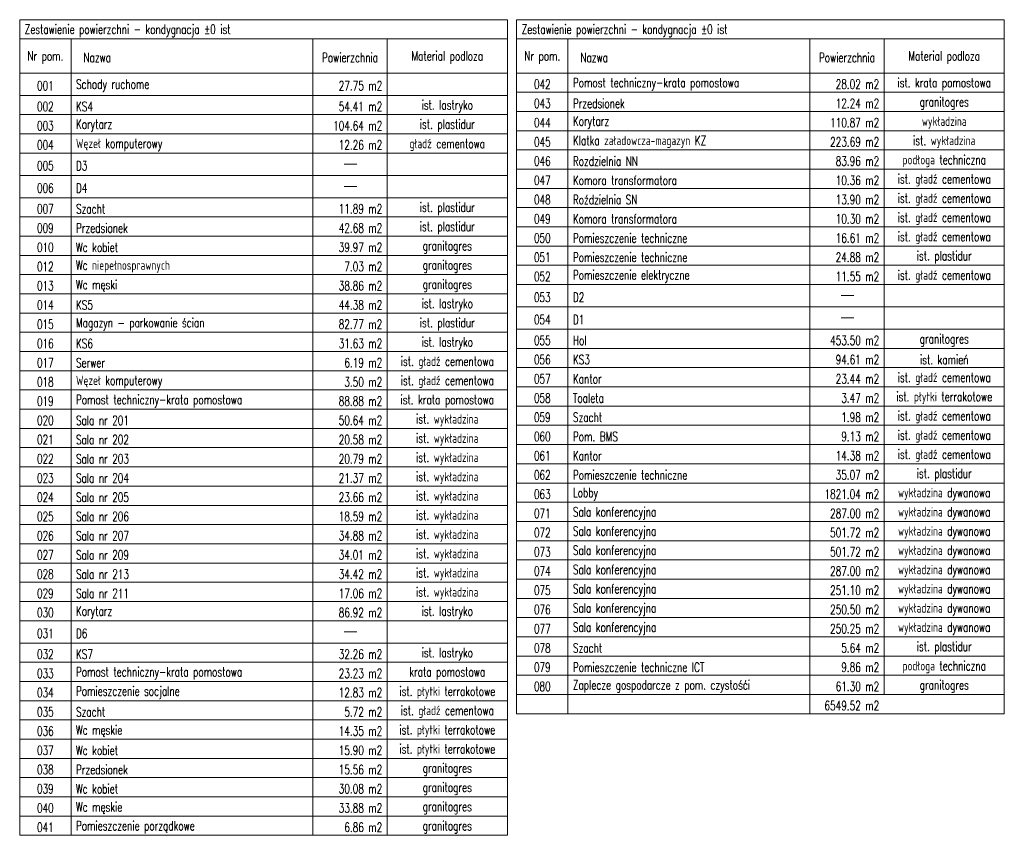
# Model space of a CAD drawing. Header units: centimetres. Extents: x -228435 to 111511, y -89367 to 428125.
# Tile 5 of 216: x -149939 to -134059, y 80635 to 93785. Entities that reach past the tile are written whole.
import ezdxf

# ---------------------------------------------------------------- set-up
doc = ezdxf.new("R2010")
doc.units = ezdxf.units.CM
doc.header["$LTSCALE"] = 50
doc.layers.add('ARCH_TABELKA', color=8, linetype='Continuous', lineweight=5)
doc.styles.add('ROMANSCIENKI', font='ROMANS.shx', dxfattribs={"width": 0.7})

msp = doc.modelspace()

# ---------------------------------------------------------------- linework, layer by layer
at = {"layer": 'ARCH_TABELKA', "linetype": 'Continuous', "lineweight": 5}
for p, q in [((-149939.2427, 93784.80304, -5670), (-149939.2427, 80634.80304, -5670)), ((-142074.2427, 93784.80304, -5670), (-149939.2427, 93784.80304, -5670)), ((-142074.2427, 80634.80304, -5670), (-142074.2427, 93784.80304, -5670)), ((-141924.2427, 93784.80304, -5670), (-141924.2427, 82594.80304, -5670)), ((-134059.2427, 93784.80304, -5670), (-141924.2427, 93784.80304, -5670)), ((-134059.2427, 82594.80304, -5670), (-134059.2427, 93784.80304, -5670)), ((-149939.2427, 93474.80304, -5670), (-142074.2427, 93474.80304, -5670)), ((-149111.7427, 80634.80304, -5670), (-149111.7427, 93474.80304, -5670)), ((-145211.7427, 80634.80304, -5670), (-145211.7427, 93474.80304, -5670)), ((-144011.7427, 80634.80304, -5670), (-144011.7427, 93474.80304, -5670)), ((-141924.2427, 93474.80304, -5670), (-134059.2427, 93474.80304, -5670)), ((-141096.7427, 82594.80304, -5670), (-141096.7427, 93474.80304, -5670)), ((-137196.7427, 82594.80304, -5670), (-137196.7427, 93474.80304, -5670)), ((-135996.7427, 82904.80304, -5670), (-135996.7427, 93474.80304, -5670)), ((-149939.2427, 92924.80304, -5670), (-142074.2427, 92924.80304, -5670)), ((-141924.2427, 92924.80304, -5670), (-134059.2427, 92924.80304, -5670)), ((-141924.2427, 92614.80304, -5670), (-134059.2427, 92614.80304, -5670)), ((-149939.2427, 92564.80304, -5670), (-142074.2427, 92564.80304, -5670)), ((-141924.2427, 92304.80304, -5670), (-134059.2427, 92304.80304, -5670)), ((-149939.2427, 92254.80304, -5670), (-142074.2427, 92254.80304, -5670)), ((-141924.2427, 91994.80304, -5670), (-134059.2427, 91994.80304, -5670)), ((-149939.2427, 91944.80304, -5670), (-142074.2427, 91944.80304, -5670)), ((-149939.2427, 91634.80304, -5670), (-142074.2427, 91634.80304, -5670)), ((-141924.2427, 91684.80304, -5670), (-134059.2427, 91684.80304, -5670)), ((-144704.15158, 91457.50322, -5670), (-144501.18678, 91457.50322, -5670)), ((-141924.2427, 91374.80304, -5670), (-134059.2427, 91374.80304, -5670)), ((-149939.2427, 91274.80304, -5670), (-142074.2427, 91274.80304, -5670)), ((-144704.15158, 91097.50322, -5670), (-144501.18678, 91097.50322, -5670)), ((-141924.2427, 91064.80304, -5670), (-134059.2427, 91064.80304, -5670)), ((-149939.2427, 90914.80304, -5670), (-142074.2427, 90914.80304, -5670)), ((-141924.2427, 90754.80304, -5670), (-134059.2427, 90754.80304, -5670)), ((-149939.2427, 90604.80304, -5670), (-142074.2427, 90604.80304, -5670)), ((-141924.2427, 90444.80304, -5670), (-134059.2427, 90444.80304, -5670)), ((-149939.2427, 90294.80304, -5670), (-142074.2427, 90294.80304, -5670)), ((-141924.2427, 90134.80304, -5670), (-134059.2427, 90134.80304, -5670)), ((-149939.2427, 89984.80304, -5670), (-142074.2427, 89984.80304, -5670)), ((-141924.2427, 89824.80304, -5670), (-134059.2427, 89824.80304, -5670)), ((-149939.2427, 89674.80304, -5670), (-142074.2427, 89674.80304, -5670)), ((-141924.2427, 89514.80304, -5670), (-134059.2427, 89514.80304, -5670)), ((-149939.2427, 89364.80304, -5670), (-142074.2427, 89364.80304, -5670)), ((-136689.15158, 89337.50322, -5670), (-136486.18678, 89337.50322, -5670)), ((-141924.2427, 89154.80304, -5670), (-134059.2427, 89154.80304, -5670)), ((-149939.2427, 89054.80304, -5670), (-142074.2427, 89054.80304, -5670)), ((-136689.15158, 88977.50322, -5670), (-136486.18678, 88977.50322, -5670)), ((-141924.2427, 88794.80304, -5670), (-134059.2427, 88794.80304, -5670)), ((-149939.2427, 88744.80304, -5670), (-142074.2427, 88744.80304, -5670)), ((-141924.2427, 88484.80304, -5670), (-134059.2427, 88484.80304, -5670)), ((-149939.2427, 88434.80304, -5670), (-142074.2427, 88434.80304, -5670)), ((-141924.2427, 88174.80304, -5670), (-134059.2427, 88174.80304, -5670)), ((-149939.2427, 88124.80304, -5670), (-142074.2427, 88124.80304, -5670)), ((-141924.2427, 87864.80304, -5670), (-134059.2427, 87864.80304, -5670)), ((-149939.2427, 87814.80304, -5670), (-142074.2427, 87814.80304, -5670)), ((-149939.2427, 87504.80304, -5670), (-142074.2427, 87504.80304, -5670)), ((-141924.2427, 87554.80304, -5670), (-134059.2427, 87554.80304, -5670)), ((-149939.2427, 87194.80304, -5670), (-142074.2427, 87194.80304, -5670)), ((-141924.2427, 87244.80304, -5670), (-134059.2427, 87244.80304, -5670)), ((-149939.2427, 86884.80304, -5670), (-142074.2427, 86884.80304, -5670)), ((-141924.2427, 86934.80304, -5670), (-134059.2427, 86934.80304, -5670)), ((-149939.2427, 86574.80304, -5670), (-142074.2427, 86574.80304, -5670)), ((-141924.2427, 86624.80304, -5670), (-134059.2427, 86624.80304, -5670)), ((-149939.2427, 86264.80304, -5670), (-142074.2427, 86264.80304, -5670)), ((-141924.2427, 86314.80304, -5670), (-134059.2427, 86314.80304, -5670)), ((-149939.2427, 85954.80304, -5670), (-142074.2427, 85954.80304, -5670)), ((-141924.2427, 86004.80304, -5670), (-134059.2427, 86004.80304, -5670)), ((-149939.2427, 85644.80304, -5670), (-142074.2427, 85644.80304, -5670)), ((-141924.2427, 85694.80304, -5670), (-134059.2427, 85694.80304, -5670)), ((-149939.2427, 85334.80304, -5670), (-142074.2427, 85334.80304, -5670)), ((-141924.2427, 85384.80304, -5670), (-134059.2427, 85384.80304, -5670)), ((-149939.2427, 85024.80304, -5670), (-142074.2427, 85024.80304, -5670)), ((-141924.2427, 85074.80304, -5670), (-134059.2427, 85074.80304, -5670)), ((-149939.2427, 84714.80304, -5670), (-142074.2427, 84714.80304, -5670)), ((-141924.2427, 84764.80304, -5670), (-134059.2427, 84764.80304, -5670)), ((-149939.2427, 84404.80304, -5670), (-142074.2427, 84404.80304, -5670)), ((-141924.2427, 84454.80304, -5670), (-134059.2427, 84454.80304, -5670)), ((-149939.2427, 84094.80304, -5670), (-142074.2427, 84094.80304, -5670)), ((-141924.2427, 84144.80304, -5670), (-134059.2427, 84144.80304, -5670)), ((-144704.15158, 83917.50322, -5670), (-144501.18678, 83917.50322, -5670)), ((-149939.2427, 83734.80304, -5670), (-142074.2427, 83734.80304, -5670)), ((-141924.2427, 83834.80304, -5670), (-134059.2427, 83834.80304, -5670)), ((-149939.2427, 83424.80304, -5670), (-142074.2427, 83424.80304, -5670)), ((-141924.2427, 83524.80304, -5670), (-134059.2427, 83524.80304, -5670)), ((-141924.2427, 83214.80304, -5670), (-134059.2427, 83214.80304, -5670)), ((-149939.2427, 83114.80304, -5670), (-142074.2427, 83114.80304, -5670)), ((-141924.2427, 82904.80304, -5670), (-134059.2427, 82904.80304, -5670)), ((-149939.2427, 82804.80304, -5670), (-142074.2427, 82804.80304, -5670)), ((-141924.2427, 82594.80304, -5670), (-134059.2427, 82594.80304, -5670)), ((-149939.2427, 82494.80304, -5670), (-142074.2427, 82494.80304, -5670)), ((-149939.2427, 82184.80304, -5670), (-142074.2427, 82184.80304, -5670)), ((-149939.2427, 81874.80304, -5670), (-142074.2427, 81874.80304, -5670)), ((-149939.2427, 81564.80304, -5670), (-142074.2427, 81564.80304, -5670)), ((-149939.2427, 81254.80304, -5670), (-142074.2427, 81254.80304, -5670)), ((-149939.2427, 80944.80304, -5670), (-142074.2427, 80944.80304, -5670)), ((-149939.2427, 80634.80304, -5670), (-142074.2427, 80634.80304, -5670))]:
    msp.add_line(p, q, dxfattribs=at)

# ---------------------------------------------------------------- texts
at = {"layer": 'ARCH_TABELKA', "linetype": 'Continuous', "lineweight": 5, "char_height": 150, "style": 'ROMANSCIENKI'}
for s, insert, width, attachment_point in [('Zestawienie powierzchni - kondygnacja %%P0 ist', (-149859.2427, 93604.80304, -5670), 7705, 4), ('Zestawienie powierzchni - kondygnacja %%P0 ist', (-141844.2427, 93604.80304, -5670), 7705, 4), ('Nr pom.', (-149525.4927, 93174.80304, -5670), 667.5, 5), ('Nr pom.', (-141510.4927, 93174.80304, -5670), 667.5, 5), ('Nazwa', (-148911.7427, 93174.80304, -5670), 3500, 4), ('Powierzchnia ', (-144611.7427, 93174.80304, -5670), 800, 5), ('Material podloza', (-143042.9927, 93174.80304, -5670), 1777.5, 5), ('Nazwa', (-140896.7427, 93174.80304, -5670), 3500, 4), ('Powierzchnia ', (-136596.7427, 93174.80304, -5670), 800, 5), ('Material podloza', (-135027.9927, 93174.80304, -5670), 1777.5, 5), ('ist. krata pomostowa', (-135027.9927, 92744.80304, -5670), 1777.5, 5), ('001', (-149525.4927, 92719.80304, -5670), 667.5, 5), ('Schody ruchome', (-149031.7427, 92719.80304, -5670), 3740, 4), ('27.75 m2', (-144091.7427, 92719.80304, -5670), 1040, 6), ('042', (-141510.4927, 92744.80304, -5670), 667.5, 5), ('Pomost techniczny-krata pomostowa', (-141016.7427, 92744.80304, -5670), 3740, 4), ('28.02 m2', (-136076.7427, 92744.80304, -5670), 1040, 6), ('002', (-149525.4927, 92384.80304, -5670), 667.5, 5), ('KS4', (-149031.7427, 92384.80304, -5670), 3740, 4), ('54.41 m2', (-144091.7427, 92384.80304, -5670), 1040, 6), ('ist. lastryko', (-143042.9927, 92384.80304, -5670), 1777.5, 5), ('043', (-141510.4927, 92434.80304, -5670), 667.5, 5), ('Przedsionek', (-141016.7427, 92434.80304, -5670), 3740, 4), ('12.24 m2', (-136076.7427, 92434.80304, -5670), 1040, 6), ('granitogres', (-135027.9927, 92434.80304, -5670), 1777.5, 5), ('003', (-149525.4927, 92074.80304, -5670), 667.5, 5), ('Korytarz', (-149031.7427, 92074.80304, -5670), 3740, 4), ('104.64 m2', (-144091.7427, 92074.80304, -5670), 1040, 6), ('ist. plastidur', (-143042.9927, 92074.80304, -5670), 1777.5, 5), ('044', (-141510.4927, 92124.80304, -5670), 667.5, 5), ('Korytarz', (-141016.7427, 92124.80304, -5670), 3740, 4), ('110.87 m2', (-136076.7427, 92124.80304, -5670), 1040, 6), ('wykładzina', (-135027.9927, 92124.80304, -5670), 1777.5, 5), ('gładź cementowa', (-143042.9927, 91764.80304, -5670), 1777.5, 5), ('004', (-149525.4927, 91764.80304, -5670), 667.5, 5), ('Węzeł komputerowy', (-149031.7427, 91764.80304, -5670), 3740, 4), ('12.26 m2', (-144091.7427, 91764.80304, -5670), 1040, 6), ('045', (-141510.4927, 91814.80304, -5670), 667.5, 5), ('Klatka załadowcza-magazyn KZ', (-141016.7427, 91814.80304, -5670), 3740, 4), ('223.69 m2', (-136076.7427, 91814.80304, -5670), 1040, 6), ('ist. wykładzina', (-135027.9927, 91814.80304, -5670), 1777.5, 5), ('podłoga techniczna', (-135027.9927, 91504.80304, -5670), 1777.5, 5), ('005', (-149525.4927, 91429.80304, -5670), 667.5, 5), ('D3', (-149031.7427, 91429.80304, -5670), 3740, 4), ('046', (-141510.4927, 91504.80304, -5670), 667.5, 5), ('Rozdzielnia NN', (-141016.7427, 91504.80304, -5670), 3740, 4), ('83.96 m2', (-136076.7427, 91504.80304, -5670), 1040, 6), ('ist. gładź cementowa', (-135027.9927, 91194.80304, -5670), 1777.5, 5), ('006', (-149525.4927, 91069.80304, -5670), 667.5, 5), ('D4', (-149031.7427, 91069.80304, -5670), 3740, 4), ('047', (-141510.4927, 91194.80304, -5670), 667.5, 5), ('Komora transformatora', (-141016.7427, 91194.80304, -5670), 3740, 4), ('10.36 m2', (-136076.7427, 91194.80304, -5670), 1040, 6), ('Roździelnia SN', (-141016.7427, 90884.80304, -5670), 3740, 4), ('ist. gładź cementowa', (-135027.9927, 90884.80304, -5670), 1777.5, 5), ('Szacht', (-149031.7427, 90734.80304, -5670), 3740, 4), ('ist. plastidur', (-143042.9927, 90734.80304, -5670), 1777.5, 5), ('048', (-141510.4927, 90884.80304, -5670), 667.5, 5), ('13.90 m2', (-136076.7427, 90884.80304, -5670), 1040, 6), ('007', (-149525.4927, 90734.80304, -5670), 667.5, 5), ('11.89 m2', (-144091.7427, 90734.80304, -5670), 1040, 6), ('Komora transformatora', (-141016.7427, 90574.80304, -5670), 3740, 4), ('ist. gładź cementowa', (-135027.9927, 90574.80304, -5670), 1777.5, 5), ('009', (-149525.4927, 90424.80304, -5670), 667.5, 5), ('Przedsionek', (-149031.7427, 90424.80304, -5670), 3740, 4), ('42.68 m2', (-144091.7427, 90424.80304, -5670), 1040, 6), ('ist. plastidur', (-143042.9927, 90424.80304, -5670), 1777.5, 5), ('049', (-141510.4927, 90574.80304, -5670), 667.5, 5), ('10.30 m2', (-136076.7427, 90574.80304, -5670), 1040, 6), ('050', (-141510.4927, 90264.80304, -5670), 667.5, 5), ('Pomieszczenie techniczne', (-141016.7427, 90264.80304, -5670), 3740, 4), ('16.61 m2', (-136076.7427, 90264.80304, -5670), 1040, 6), ('ist. gładź cementowa', (-135027.9927, 90264.80304, -5670), 1777.5, 5), ('010', (-149525.4927, 90114.80304, -5670), 667.5, 5), ('Wc kobiet', (-149031.7427, 90114.80304, -5670), 3740, 4), ('39.97 m2', (-144091.7427, 90114.80304, -5670), 1040, 6), ('granitogres', (-143042.9927, 90114.80304, -5670), 1777.5, 5), ('051', (-141510.4927, 89954.80304, -5670), 667.5, 5), ('Pomieszczenie techniczne', (-141016.7427, 89954.80304, -5670), 3740, 4), ('24.88 m2', (-136076.7427, 89954.80304, -5670), 1040, 6), ('ist. plastidur', (-135027.9927, 89954.80304, -5670), 1777.5, 5), ('012', (-149525.4927, 89804.80304, -5670), 667.5, 5), ('Wc niepełnosprawnych', (-149031.7427, 89804.80304, -5670), 3740, 4), ('7.03 m2', (-144091.7427, 89804.80304, -5670), 1040, 6), ('granitogres', (-143042.9927, 89804.80304, -5670), 1777.5, 5), ('ist. gładź cementowa', (-135027.9927, 89644.80304, -5670), 1777.5, 5), ('052', (-141510.4927, 89644.80304, -5670), 667.5, 5), ('Pomieszczenie elektryczne', (-141016.7427, 89644.80304, -5670), 3740, 4), ('11.55 m2', (-136076.7427, 89644.80304, -5670), 1040, 6), ('013', (-149525.4927, 89494.80304, -5670), 667.5, 5), ('Wc męski', (-149031.7427, 89494.80304, -5670), 3740, 4), ('38.86 m2', (-144091.7427, 89494.80304, -5670), 1040, 6), ('granitogres', (-143042.9927, 89494.80304, -5670), 1777.5, 5), ('053', (-141510.4927, 89309.80304, -5670), 667.5, 5), ('D2', (-141016.7427, 89309.80304, -5670), 3740, 4), ('014', (-149525.4927, 89184.80304, -5670), 667.5, 5), ('KS5', (-149031.7427, 89184.80304, -5670), 3740, 4), ('44.38 m2', (-144091.7427, 89184.80304, -5670), 1040, 6), ('ist. lastryko', (-143042.9927, 89184.80304, -5670), 1777.5, 5), ('015', (-149525.4927, 88874.80304, -5670), 667.5, 5), ('Magazyn - parkowanie ścian', (-149031.7427, 88874.80304, -5670), 3740, 4), ('82.77 m2', (-144091.7427, 88874.80304, -5670), 1040, 6), ('ist. plastidur', (-143042.9927, 88874.80304, -5670), 1777.5, 5), ('054', (-141510.4927, 88949.80304, -5670), 667.5, 5), ('D1', (-141016.7427, 88949.80304, -5670), 3740, 4), ('016', (-149525.4927, 88564.80304, -5670), 667.5, 5), ('KS6', (-149031.7427, 88564.80304, -5670), 3740, 4), ('31.63 m2', (-144091.7427, 88564.80304, -5670), 1040, 6), ('ist. lastryko', (-143042.9927, 88564.80304, -5670), 1777.5, 5), ('055', (-141510.4927, 88614.80304, -5670), 667.5, 5), ('Hol', (-141016.7427, 88614.80304, -5670), 3740, 4), ('453.50 m2', (-136076.7427, 88614.80304, -5670), 1040, 6), ('granitogres', (-135027.9927, 88614.80304, -5670), 1777.5, 5), ('ist. gładź cementowa', (-143042.9927, 88254.80304, -5670), 1777.5, 5), ('017', (-149525.4927, 88254.80304, -5670), 667.5, 5), ('Serwer', (-149031.7427, 88254.80304, -5670), 3740, 4), ('6.19 m2', (-144091.7427, 88254.80304, -5670), 1040, 6), ('056', (-141510.4927, 88304.80304, -5670), 667.5, 5), ('KS3', (-141016.7427, 88304.80304, -5670), 3740, 4), ('94.61 m2', (-136076.7427, 88304.80304, -5670), 1040, 6), ('ist. kamień', (-135027.9927, 88304.80304, -5670), 1777.5, 5), ('ist. gładź cementowa', (-143042.9927, 87944.80304, -5670), 1777.5, 5), ('ist. gładź cementowa', (-135027.9927, 87994.80304, -5670), 1777.5, 5), ('018', (-149525.4927, 87944.80304, -5670), 667.5, 5), ('Węzeł komputerowy', (-149031.7427, 87944.80304, -5670), 3740, 4), ('3.50 m2', (-144091.7427, 87944.80304, -5670), 1040, 6), ('057', (-141510.4927, 87994.80304, -5670), 667.5, 5), ('Kantor', (-141016.7427, 87994.80304, -5670), 3740, 4), ('23.44 m2', (-136076.7427, 87994.80304, -5670), 1040, 6), ('ist. krata pomostowa', (-143042.9927, 87634.80304, -5670), 1777.5, 5), ('ist. płytki terrakotowe', (-135027.9927, 87684.80304, -5670), 1777.5, 5), ('019', (-149525.4927, 87634.80304, -5670), 667.5, 5), ('Pomost techniczny-krata pomostowa', (-149031.7427, 87634.80304, -5670), 3740, 4), ('88.88 m2', (-144091.7427, 87634.80304, -5670), 1040, 6), ('058', (-141510.4927, 87684.80304, -5670), 667.5, 5), ('Toaleta', (-141016.7427, 87684.80304, -5670), 3740, 4), ('3.47 m2', (-136076.7427, 87684.80304, -5670), 1040, 6), ('ist. gładź cementowa', (-135027.9927, 87374.80304, -5670), 1777.5, 5), ('020', (-149525.4927, 87324.80304, -5670), 667.5, 5), ('Sala nr 201', (-149031.7427, 87324.80304, -5670), 3740, 4), ('50.64 m2', (-144091.7427, 87324.80304, -5670), 1040, 6), ('ist. wykładzina', (-143042.9927, 87324.80304, -5670), 1777.5, 5), ('059', (-141510.4927, 87374.80304, -5670), 667.5, 5), ('Szacht', (-141016.7427, 87374.80304, -5670), 3740, 4), ('1.98 m2', (-136076.7427, 87374.80304, -5670), 1040, 6), ('ist. gładź cementowa', (-135027.9927, 87064.80304, -5670), 1777.5, 5), ('021', (-149525.4927, 87014.80304, -5670), 667.5, 5), ('Sala nr 202', (-149031.7427, 87014.80304, -5670), 3740, 4), ('20.58 m2', (-144091.7427, 87014.80304, -5670), 1040, 6), ('ist. wykładzina', (-143042.9927, 87014.80304, -5670), 1777.5, 5), ('060', (-141510.4927, 87064.80304, -5670), 667.5, 5), ('Pom. BMS', (-141016.7427, 87064.80304, -5670), 3740, 4), ('9.13 m2', (-136076.7427, 87064.80304, -5670), 1040, 6), ('ist. gładź cementowa', (-135027.9927, 86754.80304, -5670), 1777.5, 5), ('022', (-149525.4927, 86704.80304, -5670), 667.5, 5), ('Sala nr 203', (-149031.7427, 86704.80304, -5670), 3740, 4), ('20.79 m2', (-144091.7427, 86704.80304, -5670), 1040, 6), ('ist. wykładzina', (-143042.9927, 86704.80304, -5670), 1777.5, 5), ('061', (-141510.4927, 86754.80304, -5670), 667.5, 5), ('Kantor', (-141016.7427, 86754.80304, -5670), 3740, 4), ('14.38 m2', (-136076.7427, 86754.80304, -5670), 1040, 6), ('Pomieszczenie techniczne', (-141016.7427, 86444.80304, -5670), 3740, 4), ('ist. plastidur', (-135027.9927, 86444.80304, -5670), 1777.5, 5), ('023', (-149525.4927, 86394.80304, -5670), 667.5, 5), ('Sala nr 204', (-149031.7427, 86394.80304, -5670), 3740, 4), ('21.37 m2', (-144091.7427, 86394.80304, -5670), 1040, 6), ('ist. wykładzina', (-143042.9927, 86394.80304, -5670), 1777.5, 5), ('062', (-141510.4927, 86444.80304, -5670), 667.5, 5), ('35.07 m2', (-136076.7427, 86444.80304, -5670), 1040, 6), ('063', (-141510.4927, 86134.80304, -5670), 667.5, 5), ('Lobby', (-141016.7427, 86134.80304, -5670), 3740, 4), ('1821.04 m2', (-136076.7427, 86134.80304, -5670), 1040, 6), ('wykładzina dywanowa', (-135027.9927, 86134.80304, -5670), 1777.5, 5), ('024', (-149525.4927, 86084.80304, -5670), 667.5, 5), ('Sala nr 205', (-149031.7427, 86084.80304, -5670), 3740, 4), ('23.66 m2', (-144091.7427, 86084.80304, -5670), 1040, 6), ('ist. wykładzina', (-143042.9927, 86084.80304, -5670), 1777.5, 5), ('wykładzina dywanowa', (-135027.9927, 85824.80304, -5670), 1777.5, 5), ('071', (-141510.4927, 85824.80304, -5670), 667.5, 5), ('Sala konferencyjna', (-141016.7427, 85824.80304, -5670), 3740, 4), ('287.00 m2', (-136076.7427, 85824.80304, -5670), 1040, 6), ('025', (-149525.4927, 85774.80304, -5670), 667.5, 5), ('Sala nr 206', (-149031.7427, 85774.80304, -5670), 3740, 4), ('18.59 m2', (-144091.7427, 85774.80304, -5670), 1040, 6), ('ist. wykładzina', (-143042.9927, 85774.80304, -5670), 1777.5, 5), ('wykładzina dywanowa', (-135027.9927, 85514.80304, -5670), 1777.5, 5), ('072', (-141510.4927, 85514.80304, -5670), 667.5, 5), ('Sala konferencyjna', (-141016.7427, 85514.80304, -5670), 3740, 4), ('501.72 m2', (-136076.7427, 85514.80304, -5670), 1040, 6), ('026', (-149525.4927, 85464.80304, -5670), 667.5, 5), ('Sala nr 207', (-149031.7427, 85464.80304, -5670), 3740, 4), ('34.88 m2', (-144091.7427, 85464.80304, -5670), 1040, 6), ('ist. wykładzina', (-143042.9927, 85464.80304, -5670), 1777.5, 5), ('wykładzina dywanowa', (-135027.9927, 85204.80304, -5670), 1777.5, 5), ('ist. wykładzina', (-143042.9927, 85154.80304, -5670), 1777.5, 5), ('073', (-141510.4927, 85204.80304, -5670), 667.5, 5), ('Sala konferencyjna', (-141016.7427, 85204.80304, -5670), 3740, 4), ('501.72 m2', (-136076.7427, 85204.80304, -5670), 1040, 6), ('027', (-149525.4927, 85154.80304, -5670), 667.5, 5), ('Sala nr 209', (-149031.7427, 85154.80304, -5670), 3740, 4), ('34.01 m2', (-144091.7427, 85154.80304, -5670), 1040, 6), ('wykładzina dywanowa', (-135027.9927, 84894.80304, -5670), 1777.5, 5), ('ist. wykładzina', (-143042.9927, 84844.80304, -5670), 1777.5, 5), ('074', (-141510.4927, 84894.80304, -5670), 667.5, 5), ('Sala konferencyjna', (-141016.7427, 84894.80304, -5670), 3740, 4), ('287.00 m2', (-136076.7427, 84894.80304, -5670), 1040, 6), ('028', (-149525.4927, 84844.80304, -5670), 667.5, 5), ('Sala nr 213', (-149031.7427, 84844.80304, -5670), 3740, 4), ('34.42 m2', (-144091.7427, 84844.80304, -5670), 1040, 6), ('wykładzina dywanowa', (-135027.9927, 84584.80304, -5670), 1777.5, 5), ('Sala nr 211', (-149031.7427, 84534.80304, -5670), 3740, 4), ('ist. wykładzina', (-143042.9927, 84534.80304, -5670), 1777.5, 5), ('075', (-141510.4927, 84584.80304, -5670), 667.5, 5), ('Sala konferencyjna', (-141016.7427, 84584.80304, -5670), 3740, 4), ('251.10 m2', (-136076.7427, 84584.80304, -5670), 1040, 6), ('029', (-149525.4927, 84534.80304, -5670), 667.5, 5), ('17.06 m2', (-144091.7427, 84534.80304, -5670), 1040, 6), ('wykładzina dywanowa', (-135027.9927, 84274.80304, -5670), 1777.5, 5), ('ist. lastryko', (-143042.9927, 84224.80304, -5670), 1777.5, 5), ('076', (-141510.4927, 84274.80304, -5670), 667.5, 5), ('Sala konferencyjna', (-141016.7427, 84274.80304, -5670), 3740, 4), ('250.50 m2', (-136076.7427, 84274.80304, -5670), 1040, 6), ('030', (-149525.4927, 84224.80304, -5670), 667.5, 5), ('Korytarz', (-149031.7427, 84224.80304, -5670), 3740, 4), ('86.92 m2', (-144091.7427, 84224.80304, -5670), 1040, 6), ('wykładzina dywanowa', (-135027.9927, 83964.80304, -5670), 1777.5, 5), ('077', (-141510.4927, 83964.80304, -5670), 667.5, 5), ('Sala konferencyjna', (-141016.7427, 83964.80304, -5670), 3740, 4), ('250.25 m2', (-136076.7427, 83964.80304, -5670), 1040, 6), ('031', (-149525.4927, 83889.80304, -5670), 667.5, 5), ('D6', (-149031.7427, 83889.80304, -5670), 3740, 4), ('078', (-141510.4927, 83654.80304, -5670), 667.5, 5), ('Szacht', (-141016.7427, 83654.80304, -5670), 3740, 4), ('5.64 m2', (-136076.7427, 83654.80304, -5670), 1040, 6), ('ist. plastidur', (-135027.9927, 83654.80304, -5670), 1777.5, 5), ('032', (-149525.4927, 83554.80304, -5670), 667.5, 5), ('KS7', (-149031.7427, 83554.80304, -5670), 3740, 4), ('32.26 m2', (-144091.7427, 83554.80304, -5670), 1040, 6), ('ist. lastryko', (-143042.9927, 83554.80304, -5670), 1777.5, 5), ('podłoga techniczna', (-135027.9927, 83344.80304, -5670), 1777.5, 5), ('079', (-141510.4927, 83344.80304, -5670), 667.5, 5), ('Pomieszczenie techniczne ICT', (-141016.7427, 83344.80304, -5670), 3740, 4), ('9.86 m2', (-136076.7427, 83344.80304, -5670), 1040, 6), ('033', (-149525.4927, 83244.80304, -5670), 667.5, 5), ('Pomost techniczny-krata pomostowa', (-149031.7427, 83244.80304, -5670), 3740, 4), ('23.23 m2', (-144091.7427, 83244.80304, -5670), 1040, 6), ('krata pomostowa', (-143042.9927, 83244.80304, -5670), 1777.5, 5), ('Zaplecze gospodarcze z pom. czystośći', (-141016.7427, 83034.80304, -5670), 3740, 4), ('ist. płytki terrakotowe', (-143042.9927, 82934.80304, -5670), 1777.5, 5), ('080', (-141510.4927, 83034.80304, -5670), 667.5, 5), ('61.30 m2', (-136076.7427, 83034.80304, -5670), 1040, 6), ('granitogres', (-135027.9927, 83034.80304, -5670), 1777.5, 5), ('034', (-149525.4927, 82934.80304, -5670), 667.5, 5), ('Pomieszczenie socjalne', (-149031.7427, 82934.80304, -5670), 3740, 4), ('12.83 m2', (-144091.7427, 82934.80304, -5670), 1040, 6), ('6549.52 m2', (-136076.7427, 82725.24115, -5670), 1040, 6), ('ist. gładź cementowa', (-143042.9927, 82624.80304, -5670), 1777.5, 5), ('035', (-149525.4927, 82624.80304, -5670), 667.5, 5), ('Szacht', (-149031.7427, 82624.80304, -5670), 3740, 4), ('5.72 m2', (-144091.7427, 82624.80304, -5670), 1040, 6), ('Wc męskie', (-149031.7427, 82314.80304, -5670), 3740, 4), ('ist. płytki terrakotowe', (-143042.9927, 82314.80304, -5670), 1777.5, 5), ('036', (-149525.4927, 82314.80304, -5670), 667.5, 5), ('14.35 m2', (-144091.7427, 82314.80304, -5670), 1040, 6), ('037', (-149525.4927, 82004.80304, -5670), 667.5, 5), ('Wc kobiet', (-149031.7427, 82004.80304, -5670), 3740, 4), ('15.90 m2', (-144091.7427, 82004.80304, -5670), 1040, 6), ('ist. płytki terrakotowe', (-143042.9927, 82004.80304, -5670), 1777.5, 5), ('038', (-149525.4927, 81694.80304, -5670), 667.5, 5), ('Przedsionek', (-149031.7427, 81694.80304, -5670), 3740, 4), ('15.56 m2', (-144091.7427, 81694.80304, -5670), 1040, 6), ('granitogres', (-143042.9927, 81694.80304, -5670), 1777.5, 5), ('039', (-149525.4927, 81384.80304, -5670), 667.5, 5), ('Wc kobiet', (-149031.7427, 81384.80304, -5670), 3740, 4), ('30.08 m2', (-144091.7427, 81384.80304, -5670), 1040, 6), ('granitogres', (-143042.9927, 81384.80304, -5670), 1777.5, 5), ('040', (-149525.4927, 81074.80304, -5670), 667.5, 5), ('Wc męskie', (-149031.7427, 81074.80304, -5670), 3740, 4), ('33.88 m2', (-144091.7427, 81074.80304, -5670), 1040, 6), ('granitogres', (-143042.9927, 81074.80304, -5670), 1777.5, 5), ('041', (-149525.4927, 80764.80304, -5670), 667.5, 5), ('Pomieszczenie porządkowe', (-149031.7427, 80764.80304, -5670), 3740, 4), ('6.86 m2', (-144091.7427, 80764.80304, -5670), 1040, 6), ('granitogres', (-143042.9927, 80764.80304, -5670), 1777.5, 5)]:
    msp.add_mtext(s, dxfattribs=dict(at, insert=insert, width=width, attachment_point=attachment_point))

doc.saveas('drawing.dxf')
